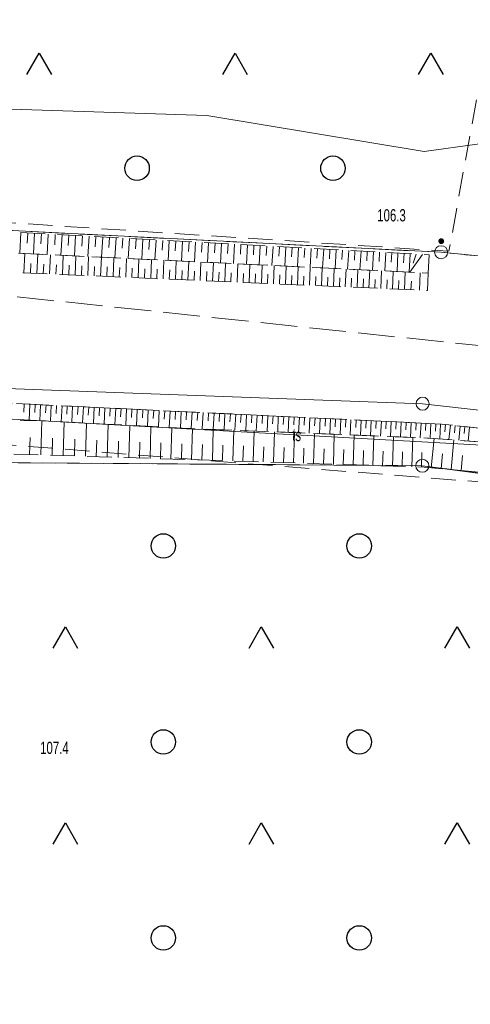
# Model space of a CAD drawing. Header units: inches. Extents: x 6497603 to 6502483, y 5925790 to 5934357.
# Tile 22 of 256: x 6499714 to 6499742, y 5926293 to 5926353. Entities that reach past the tile are written whole.
import ezdxf
from ezdxf.enums import TextEntityAlignment as Align

# ---------------------------------------------------------------- set-up
doc = ezdxf.new("R2010")
doc.units = ezdxf.units.IN
doc.header["$MEASUREMENT"] = 0
for name, pattern in [('1.5_0.75', [2.25, 1.5, -0.75]), ('2.25_0.75', [3, 2.25, -0.75]), ('219-1000', [0, 0]), ('egkk-1000', [3, 2.25, -0.75]), ('egug-1000', [1.5, 0.75, -0.75])]:
    doc.linetypes.add(name, pattern=pattern)
for name, color, linetype in [('000 Inne (niezydentyfikowane)', 7, 'Continuous'), ('202-punkt graniczny', 7, 'Continuous'), ('217-kontur klasyfikacyjny', 7, 'Continuous'), ('218-kontur użytku gruntowego', 7, 'Continuous'), ('219-działka ewidencyjna', 7, 'Continuous'), ('jezdnia', 7, 'Continuous'), ('pikieta naturalna', 7, 'Continuous'), ('pikieta naturalna-Atr2', 7, 'Continuous'), ('przewód telekomunikacyjny podziemny', 7, 'Continuous'), ('przewód telekomunikacyjny podziemny-Atr1', 7, 'Continuous'), ('skarpa nieumocniona', 7, 'Continuous'), ('teren zalesiony', 7, 'Continuous')]:
    doc.layers.add(name, color=color, linetype=linetype)
doc.styles.get("Standard").update_dxf_attribs({"font": 'arial.ttf'})

# ---------------------------------------------------------------- blocks, each defined once
blk = doc.blocks.new('202')
at = {"color": 0, "linetype": 'Continuous', "lineweight": 0}
blk.add_circle((0, 0), 0.4, dxfattribs=at)
blk = doc.blocks.new('PW01')
at = {"linetype": 'Continuous', "lineweight": 13}
h = blk.add_hatch(color=0, dxfattribs=at)
edge = h.paths.add_edge_path()
edge.add_arc((0, 0), 0.18, 0, 360)
blk = doc.blocks.new('OTZK3')
at = {"color": 0, "linetype": 'Continuous'}
for p, q in [((-0.75, -0.433), (0, 0.866)), ((0, 0.866), (0.75, -0.433))]:
    blk.add_line(p, q, dxfattribs=at)
blk = doc.blocks.new('OTZK1')
at = {"color": 0, "linetype": 'Continuous'}
blk.add_circle((0, 0), 0.75, dxfattribs=at)

msp = doc.modelspace()

# ---------------------------------------------------------------- linework, layer by layer
at = {"layer": '000 Inne (niezydentyfikowane)', "color": 7, "linetype": 'Continuous', "lineweight": 18, "flags": 128}
for points in [[(6499714.34, 5926339.93), (6499714.27, 5926338.66)], [(6499714.76, 5926339.9), (6499714.72, 5926339.27)], [(6499715.18, 5926339.88), (6499715.11, 5926338.62)], [(6499715.6, 5926339.86), (6499715.57, 5926339.23)], [(6499716.02, 5926339.83), (6499715.95, 5926338.58)], [(6499716.44, 5926339.81), (6499716.41, 5926339.18)], [(6499716.86, 5926339.79), (6499716.79, 5926338.54)], [(6499717.27, 5926339.77), (6499717.24, 5926339.14)], [(6499717.69, 5926339.74), (6499717.62, 5926338.5)], [(6499718.11, 5926339.72), (6499718.07, 5926339.1)], [(6499718.52, 5926339.7), (6499718.45, 5926338.46)], [(6499718.94, 5926339.67), (6499718.9, 5926339.06)], [(6499719.35, 5926339.65), (6499719.28, 5926338.42)], [(6499719.76, 5926339.63), (6499719.73, 5926339.01)], [(6499720.17, 5926339.61), (6499720.1, 5926338.38)], [(6499720.58, 5926339.58), (6499720.55, 5926338.97)], [(6499720.99, 5926339.56), (6499720.92, 5926338.34)], [(6499721.4, 5926339.54), (6499721.37, 5926338.93)], [(6499721.81, 5926339.52), (6499721.74, 5926338.3)], [(6499722.21, 5926339.5), (6499722.18, 5926338.89)], [(6499722.62, 5926339.47), (6499722.55, 5926338.26)], [(6499723.03, 5926339.45), (6499722.99, 5926338.85)], [(6499723.43, 5926339.43), (6499723.36, 5926338.22)], [(6499723.83, 5926339.41), (6499723.8, 5926338.8)], [(6499724.24, 5926339.39), (6499724.17, 5926338.18)], [(6499724.64, 5926339.36), (6499724.6, 5926338.76)], [(6499725.04, 5926339.34), (6499724.97, 5926338.14)], [(6499725.44, 5926339.32), (6499725.41, 5926338.72)], [(6499725.84, 5926339.3), (6499725.77, 5926338.1)], [(6499726.24, 5926339.28), (6499726.2, 5926338.68)], [(6499726.63, 5926339.25), (6499726.57, 5926338.06)], [(6499727.03, 5926339.23), (6499727, 5926338.64)], [(6499727.43, 5926339.21), (6499727.36, 5926338.03)], [(6499727.82, 5926339.19), (6499727.79, 5926338.6)], [(6499728.22, 5926339.17), (6499728.15, 5926337.99)], [(6499714.53, 5926337.46), (6499714.59, 5926338.64)], [(6499715.32, 5926337.43), (6499715.37, 5926338.61)], [(6499716.1, 5926337.39), (6499716.15, 5926338.57)], [(6499728.61, 5926339.15), (6499728.58, 5926338.56)], [(6499729, 5926339.12), (6499728.94, 5926337.95)], [(6499729.4, 5926339.1), (6499729.36, 5926338.52)], [(6499729.79, 5926339.08), (6499729.72, 5926337.91)], [(6499730.18, 5926339.06), (6499730.14, 5926338.48)], [(6499730.57, 5926339.04), (6499730.5, 5926337.87)], [(6499730.95, 5926339.02), (6499730.92, 5926338.44)], [(6499731.34, 5926339), (6499731.28, 5926337.84)], [(6499731.73, 5926338.98), (6499731.7, 5926338.4)], [(6499732.12, 5926338.95), (6499732.05, 5926337.8)], [(6499732.5, 5926338.93), (6499732.47, 5926338.36)], [(6499732.89, 5926338.91), (6499732.82, 5926337.76)], [(6499733.27, 5926338.89), (6499733.24, 5926338.32)], [(6499733.65, 5926338.87), (6499733.59, 5926337.73)], [(6499734.04, 5926338.85), (6499734, 5926338.28)], [(6499734.42, 5926338.83), (6499734.35, 5926337.69)], [(6499734.8, 5926338.81), (6499734.77, 5926338.24)], [(6499735.18, 5926338.79), (6499735.11, 5926337.65)], [(6499735.56, 5926338.77), (6499735.53, 5926338.2)], [(6499735.93, 5926338.75), (6499735.87, 5926337.61)], [(6499736.31, 5926338.73), (6499736.28, 5926338.16)], [(6499736.69, 5926338.71), (6499736.63, 5926337.58)], [(6499737.06, 5926338.68), (6499737.03, 5926338.12)], [(6499737.44, 5926338.66), (6499737.38, 5926337.54)], [(6499737.81, 5926338.64), (6499737.78, 5926338.08)], [(6499738.19, 5926338.62), (6499738.13, 5926337.51)], [(6499738.95, 5926338.58), (6499738.16, 5926337.5)], [(6499738.56, 5926338.6), (6499738.36, 5926338.05)], [(6499714.93, 5926337.44), (6499714.95, 5926338.03)], [(6499715.71, 5926337.41), (6499715.74, 5926338)], [(6499716.49, 5926337.38), (6499716.52, 5926337.96)], [(6499716.88, 5926337.36), (6499716.94, 5926338.53)], [(6499717.66, 5926337.32), (6499717.71, 5926338.49)], [(6499718.44, 5926337.29), (6499718.49, 5926338.45)], [(6499719.21, 5926337.26), (6499719.27, 5926338.42)], [(6499719.99, 5926337.22), (6499720.04, 5926338.38)], [(6499720.76, 5926337.19), (6499720.81, 5926338.34)], [(6499721.52, 5926337.16), (6499721.57, 5926338.31)], [(6499722.29, 5926337.12), (6499722.34, 5926338.27)], [(6499723.05, 5926337.09), (6499723.1, 5926338.23)], [(6499723.81, 5926337.06), (6499723.86, 5926338.2)], [(6499724.57, 5926337.02), (6499724.62, 5926338.16)], [(6499725.32, 5926336.99), (6499725.37, 5926338.12)], [(6499726.08, 5926336.96), (6499726.13, 5926338.09)], [(6499726.83, 5926336.92), (6499726.88, 5926338.05)], [(6499727.58, 5926336.89), (6499727.63, 5926338.01)], [(6499728.32, 5926336.86), (6499728.37, 5926337.98)], [(6499717.27, 5926337.34), (6499717.3, 5926337.93)], [(6499718.05, 5926337.31), (6499718.08, 5926337.89)], [(6499718.83, 5926337.27), (6499718.85, 5926337.85)], [(6499719.6, 5926337.24), (6499719.63, 5926337.82)], [(6499720.37, 5926337.21), (6499720.4, 5926337.78)], [(6499721.14, 5926337.17), (6499721.16, 5926337.75)], [(6499721.91, 5926337.14), (6499721.93, 5926337.71)], [(6499722.67, 5926337.11), (6499722.69, 5926337.68)], [(6499723.43, 5926337.07), (6499723.46, 5926337.64)], [(6499724.19, 5926337.04), (6499724.21, 5926337.61)], [(6499724.95, 5926337.01), (6499724.97, 5926337.57)], [(6499725.7, 5926336.97), (6499725.73, 5926337.54)], [(6499726.45, 5926336.94), (6499726.48, 5926337.5)], [(6499727.2, 5926336.91), (6499727.23, 5926337.47)], [(6499727.95, 5926336.87), (6499727.97, 5926337.43)], [(6499728.7, 5926336.84), (6499728.72, 5926337.4)], [(6499729.07, 5926336.83), (6499729.12, 5926337.94)], [(6499729.44, 5926336.81), (6499729.46, 5926337.37)], [(6499729.81, 5926336.79), (6499729.86, 5926337.91)], [(6499730.55, 5926336.76), (6499730.6, 5926337.87)], [(6499731.29, 5926336.73), (6499731.33, 5926337.83)], [(6499732.02, 5926336.7), (6499732.07, 5926337.8)], [(6499732.75, 5926336.66), (6499732.8, 5926337.76)], [(6499733.48, 5926336.63), (6499733.53, 5926337.73)], [(6499734.21, 5926336.6), (6499734.26, 5926337.69)], [(6499734.94, 5926336.57), (6499734.99, 5926337.66)], [(6499735.66, 5926336.54), (6499735.71, 5926337.62)], [(6499736.38, 5926336.51), (6499736.43, 5926337.59)], [(6499737.11, 5926336.47), (6499737.15, 5926337.55)], [(6499737.83, 5926336.44), (6499737.88, 5926337.52)], [(6499738.75, 5926336.4), (6499738.8, 5926337.47)], [(6499730.18, 5926336.78), (6499730.2, 5926337.33)], [(6499730.92, 5926336.74), (6499730.94, 5926337.3)], [(6499731.65, 5926336.71), (6499731.68, 5926337.26)], [(6499732.39, 5926336.68), (6499732.41, 5926337.23)], [(6499733.12, 5926336.65), (6499733.14, 5926337.2)], [(6499733.85, 5926336.62), (6499733.87, 5926337.16)], [(6499734.58, 5926336.58), (6499734.6, 5926337.13)], [(6499735.3, 5926336.55), (6499735.33, 5926337.1)], [(6499736.02, 5926336.52), (6499736.05, 5926337.06)], [(6499736.75, 5926336.49), (6499736.77, 5926337.03)], [(6499737.47, 5926336.46), (6499737.49, 5926337)], [(6499738.23, 5926336.42), (6499738.26, 5926336.96)], [(6499714.55, 5926329.43), (6499714.52, 5926328.93)], [(6499714.88, 5926329.42), (6499714.84, 5926328.42)], [(6499715.22, 5926329.4), (6499715.19, 5926328.9)], [(6499715.55, 5926329.38), (6499715.5, 5926328.4)], [(6499715.88, 5926329.37), (6499715.85, 5926328.88)], [(6499716.2, 5926329.35), (6499716.16, 5926328.37)], [(6499716.53, 5926329.34), (6499716.51, 5926328.85)], [(6499716.86, 5926329.32), (6499716.81, 5926328.34)], [(6499717.18, 5926329.3), (6499717.16, 5926328.81)], [(6499717.51, 5926329.29), (6499717.46, 5926328.31)], [(6499717.84, 5926329.27), (6499717.81, 5926328.78)], [(6499718.17, 5926329.26), (6499718.12, 5926328.27)], [(6499718.5, 5926329.24), (6499718.47, 5926328.75)], [(6499718.82, 5926329.23), (6499718.78, 5926328.24)], [(6499719.15, 5926329.21), (6499719.13, 5926328.71)], [(6499719.48, 5926329.19), (6499719.44, 5926328.2)], [(6499719.81, 5926329.18), (6499719.79, 5926328.68)], [(6499720.15, 5926329.16), (6499720.1, 5926328.17)], [(6499720.48, 5926329.15), (6499720.45, 5926328.65)], [(6499720.81, 5926329.13), (6499720.76, 5926328.13)], [(6499721.14, 5926329.11), (6499721.12, 5926328.61)], [(6499721.47, 5926329.1), (6499721.43, 5926328.1)], [(6499721.81, 5926329.08), (6499721.78, 5926328.58)], [(6499722.14, 5926329.07), (6499722.09, 5926328.06)], [(6499722.48, 5926329.05), (6499722.45, 5926328.55)], [(6499722.81, 5926329.03), (6499722.76, 5926328.03)], [(6499723.15, 5926329.02), (6499723.12, 5926328.51)], [(6499723.48, 5926329), (6499723.43, 5926327.99)], [(6499723.82, 5926328.98), (6499723.79, 5926328.48)], [(6499724.16, 5926328.97), (6499724.11, 5926327.96)], [(6499724.49, 5926328.95), (6499724.47, 5926328.45)], [(6499724.83, 5926328.94), (6499724.78, 5926327.93)], [(6499725.17, 5926328.92), (6499725.14, 5926328.42)], [(6499715.56, 5926326.31), (6499715.63, 5926328.4)], [(6499716.93, 5926326.27), (6499717, 5926328.33)], [(6499725.5, 5926328.9), (6499725.45, 5926327.9)], [(6499725.84, 5926328.89), (6499725.81, 5926328.39)], [(6499726.17, 5926328.87), (6499726.12, 5926327.87)], [(6499726.5, 5926328.86), (6499726.48, 5926328.36)], [(6499726.84, 5926328.84), (6499726.79, 5926327.85)], [(6499727.17, 5926328.82), (6499727.14, 5926328.33)], [(6499727.5, 5926328.81), (6499727.45, 5926327.82)], [(6499727.83, 5926328.79), (6499727.8, 5926328.3)], [(6499728.16, 5926328.78), (6499728.11, 5926327.79)], [(6499728.48, 5926328.76), (6499728.46, 5926328.27)], [(6499728.81, 5926328.74), (6499728.76, 5926327.77)], [(6499729.14, 5926328.73), (6499729.11, 5926328.24)], [(6499729.46, 5926328.71), (6499729.42, 5926327.74)], [(6499729.79, 5926328.7), (6499729.76, 5926328.21)], [(6499730.11, 5926328.68), (6499730.07, 5926327.71)], [(6499730.44, 5926328.67), (6499730.41, 5926328.18)], [(6499730.76, 5926328.65), (6499730.71, 5926327.69)], [(6499731.08, 5926328.64), (6499731.06, 5926328.15)], [(6499731.4, 5926328.62), (6499731.35, 5926327.66)], [(6499731.72, 5926328.6), (6499731.7, 5926328.13)], [(6499732.04, 5926328.59), (6499731.99, 5926327.64)], [(6499732.36, 5926328.57), (6499732.33, 5926328.1)], [(6499732.67, 5926328.56), (6499732.63, 5926327.61)], [(6499732.99, 5926328.54), (6499732.97, 5926328.07)], [(6499733.3, 5926328.53), (6499733.26, 5926327.58)], [(6499733.62, 5926328.51), (6499733.6, 5926328.04)], [(6499733.93, 5926328.5), (6499733.89, 5926327.56)], [(6499734.25, 5926328.48), (6499734.22, 5926328.01)], [(6499734.56, 5926328.47), (6499734.51, 5926327.53)], [(6499734.87, 5926328.45), (6499734.85, 5926327.99)], [(6499735.18, 5926328.44), (6499735.14, 5926327.51)], [(6499735.49, 5926328.42), (6499735.47, 5926327.96)], [(6499735.8, 5926328.41), (6499735.76, 5926327.48)], [(6499736.11, 5926328.39), (6499736.09, 5926327.93)], [(6499736.42, 5926328.38), (6499736.37, 5926327.46)], [(6499736.72, 5926328.36), (6499736.7, 5926327.9)], [(6499737.03, 5926328.35), (6499736.98, 5926327.43)], [(6499737.33, 5926328.33), (6499737.31, 5926327.88)], [(6499737.64, 5926328.32), (6499737.59, 5926327.41)], [(6499737.94, 5926328.3), (6499737.92, 5926327.85)], [(6499718.29, 5926326.23), (6499718.36, 5926328.26)], [(6499719.63, 5926326.18), (6499719.69, 5926328.19)], [(6499720.95, 5926326.14), (6499721.01, 5926328.12)], [(6499722.25, 5926326.1), (6499722.31, 5926328.05)], [(6499723.53, 5926326.06), (6499723.59, 5926327.98)], [(6499724.8, 5926326.02), (6499724.86, 5926327.92)], [(6499726.07, 5926325.98), (6499726.12, 5926327.87)], [(6499727.32, 5926325.94), (6499727.38, 5926327.82)], [(6499728.57, 5926325.9), (6499728.63, 5926327.77)], [(6499729.81, 5926325.86), (6499729.87, 5926327.72)], [(6499738.24, 5926328.29), (6499738.2, 5926327.38)], [(6499738.55, 5926328.28), (6499738.53, 5926327.82)], [(6499738.85, 5926328.26), (6499738.8, 5926327.36)], [(6499739.15, 5926328.25), (6499739.13, 5926327.8)], [(6499739.45, 5926328.23), (6499739.41, 5926327.33)], [(6499739.75, 5926328.22), (6499739.73, 5926327.76)], [(6499740.05, 5926328.2), (6499740.01, 5926327.29)], [(6499740.35, 5926328.17), (6499740.31, 5926327.72)], [(6499740.65, 5926328.14), (6499740.56, 5926327.25)], [(6499740.95, 5926328.11), (6499740.91, 5926327.67)], [(6499741.25, 5926328.08), (6499741.16, 5926327.21)], [(6499741.54, 5926328.05), (6499741.5, 5926327.62)], [(6499741.83, 5926328.02), (6499741.74, 5926327.16)], [(6499714.87, 5926326.33), (6499714.9, 5926327.37)], [(6499716.25, 5926326.29), (6499716.28, 5926327.33)], [(6499717.62, 5926326.25), (6499717.65, 5926327.27)], [(6499718.96, 5926326.2), (6499718.99, 5926327.21)], [(6499720.29, 5926326.16), (6499720.32, 5926327.16)], [(6499721.6, 5926326.12), (6499721.63, 5926327.1)], [(6499731.04, 5926325.82), (6499731.1, 5926327.67)], [(6499732.27, 5926325.78), (6499732.33, 5926327.62)], [(6499733.49, 5926325.75), (6499733.54, 5926327.57)], [(6499734.7, 5926325.71), (6499734.76, 5926327.52)], [(6499735.9, 5926325.67), (6499735.96, 5926327.48)], [(6499737.1, 5926325.63), (6499737.16, 5926327.43)], [(6499738.29, 5926325.59), (6499738.35, 5926327.38)], [(6499739.48, 5926325.53), (6499739.65, 5926327.31)], [(6499740.69, 5926325.42), (6499740.86, 5926327.23)], [(6499722.89, 5926326.08), (6499722.92, 5926327.05)], [(6499724.17, 5926326.04), (6499724.2, 5926326.99)], [(6499725.43, 5926326), (6499725.46, 5926326.95)], [(6499726.69, 5926325.96), (6499726.72, 5926326.9)], [(6499727.94, 5926325.92), (6499727.97, 5926326.86)], [(6499729.19, 5926325.88), (6499729.22, 5926326.81)], [(6499730.43, 5926325.84), (6499730.46, 5926326.77)], [(6499731.66, 5926325.8), (6499731.68, 5926326.73)], [(6499732.88, 5926325.76), (6499732.91, 5926326.68)], [(6499734.09, 5926325.73), (6499734.12, 5926326.64)], [(6499735.3, 5926325.69), (6499735.33, 5926326.59)], [(6499736.5, 5926325.65), (6499736.53, 5926326.55)], [(6499737.7, 5926325.61), (6499737.72, 5926326.51)], [(6499738.89, 5926325.57), (6499738.91, 5926326.46)], [(6499740.08, 5926325.47), (6499740.17, 5926326.37)], [(6499741.3, 5926325.36), (6499741.39, 5926326.27)]]:
    msp.add_lwpolyline(points, dxfattribs=at)
at = {"layer": '217-kontur klasyfikacyjny', "color": 3, "linetype": 'egkk-1000', "lineweight": 18, "flags": 128}
for points in [[(6499693.98, 5926341.05), (6499740.08, 5926338.72)], [(6499740.08, 5926338.72), (6499742.1, 5926338.52)], [(6499738.93, 5926325.65), (6499690.23, 5926326.01)], [(6499782.66, 5926319.84), (6499738.93, 5926325.65)]]:
    msp.add_lwpolyline(points, dxfattribs=at)
at = {"layer": '218-kontur użytku gruntowego', "color": 3, "linetype": 'egug-1000', "lineweight": 18, "flags": 128}
for points in [[(6499693.98, 5926341.05), (6499740.08, 5926338.72)], [(6499740.08, 5926338.72), (6499742.1, 5926338.52)], [(6499738.93, 5926325.65), (6499690.23, 5926326.01)], [(6499782.66, 5926319.84), (6499738.93, 5926325.65)]]:
    msp.add_lwpolyline(points, dxfattribs=at)
at = {"layer": '219-działka ewidencyjna', "color": 3, "linetype": '219-1000', "lineweight": 18, "flags": 128}
for points in [[(6499740.08, 5926338.72), (6499693.98, 5926341.05)], [(6499789.09, 5926333.86), (6499740.08, 5926338.72)], [(6499738.95, 5926329.45), (6499699.58, 5926330.88)], [(6499783.35, 5926324.48), (6499738.95, 5926329.45)], [(6499738.93, 5926325.65), (6499690.23, 5926326.01)], [(6499738.93, 5926325.65), (6499782.66, 5926319.84)]]:
    msp.add_lwpolyline(points, dxfattribs=at)
at = {"layer": 'jezdnia', "color": 7, "linetype": '2.25_0.75', "lineweight": 18, "flags": 128}
msp.add_lwpolyline([(6500445.77, 5926225.13), (6500477.28, 5926219.98), (6500500.52, 5926216.32), (6500551.85, 5926208.28), (6500590.76, 5926201.99), (6500629.65, 5926195.92), (6500668.62, 5926189.73), (6500708.43, 5926183.37), (6500748.42, 5926176.93), (6500779.68, 5926172.04), (6500819.2, 5926165.9), (6500859.43, 5926159.56), (6500898.4, 5926153.26), (6500937.28, 5926147.22), (6500936.91, 5926144.94), (6500936.26, 5926142.38), (6500897.62, 5926148.36), (6500858.2, 5926154.58), (6500818.25, 5926160.88), (6500778.79, 5926167.14), (6500747.81, 5926171.88), (6500707.71, 5926178.38), (6500668.22, 5926184.67), (6500628.62, 5926190.86), (6500589.86, 5926197), (6500551.33, 5926203.18), (6500445.13, 5926220.13), (6500405, 5926226.56), (6500364.89, 5926233), (6500326.44, 5926239.09), (6500287.44, 5926245.14), (6500247.8, 5926251.49), (6500208.32, 5926257.73), (6500171.1, 5926263.74), (6500133.18, 5926269.89), (6500094.21, 5926275.92), (6500053.11, 5926282.47), (6499999.01, 5926290.88), (6499959.84, 5926296.95), (6499921.11, 5926303.13), (6499882.03, 5926309.23), (6499843.48, 5926315.33), (6499804.98, 5926321.39), (6499763.92, 5926325.7), (6499740.11, 5926328.2), (6499708.97, 5926329.7), (6499669.77, 5926331.59), (6499612.14, 5926332.17), (6499590.65, 5926333.3), (6499565.53, 5926335.73), (6499506.81, 5926343.39), (6499422.29, 5926354.7), (6499419.43, 5926354.99), (6499334.27, 5926366.31), (6499289.53, 5926369.55), (6499273.23, 5926369.35), (6499273.01, 5926371.91), (6499272.96, 5926374.41), (6499289.57, 5926374.85), (6499335.06, 5926371.26), (6499420.23, 5926359.86), (6499423.5, 5926359.5), (6499507.59, 5926348.2), (6499566.32, 5926340.5), (6499590.89, 5926338.22), (6499612.24, 5926337), (6499643.43, 5926336.46), (6499669.89, 5926336.53), (6499710.9, 5926336.33), (6499806.11, 5926326.28), (6499844.16, 5926320.23), (6499882.83, 5926314.04), (6499921.69, 5926307.83), (6499960.72, 5926301.83), (6499999.64, 5926295.76), (6500053.85, 5926287.25), (6500095.27, 5926280.64), (6500134.03, 5926274.62), (6500208.98, 5926262.68), (6500248.83, 5926256.34), (6500288.29, 5926250.03), (6500327.08, 5926244.06), (6500365.91, 5926238.01), (6500405.9, 5926231.52)], close=True, dxfattribs=at)
at = {"layer": 'przewód telekomunikacyjny podziemny', "color": 30, "linetype": 'Continuous', "lineweight": 18, "flags": 128}
for points in [[(6499615.22, 5926346.95), (6499667.89, 5926350.04), (6499708.07, 5926347.66), (6499725.73, 5926347.09), (6499739.04, 5926344.9), (6499745.53, 5926345.78), (6499749.91, 5926348.41), (6499758.66, 5926349.37), (6499813.25, 5926342.31), (6499870.81, 5926334.18), (6499919.76, 5926327.02), (6499979.55, 5926317.86), (6500021.7, 5926311.01), (6500073.28, 5926303.12), (6500141.69, 5926292.89)], [(6500132.02, 5926265.99), (6500121.1, 5926267.64), (6500094.18, 5926271.84), (6500067.49, 5926275.66), (6500005.99, 5926286.06), (6499968.2, 5926291.94), (6499922.84, 5926298.58), (6499883.49, 5926304.83), (6499830.9, 5926313.27), (6499820.11, 5926314.75), (6499782.26, 5926320.61), (6499752.54, 5926326.35), (6499711.95, 5926328.61), (6499656.27, 5926327.78), (6499636.08, 5926329.12)]]:
    msp.add_lwpolyline(points, dxfattribs=at)
at = {"layer": 'skarpa nieumocniona', "color": 7, "linetype": '1.5_0.75', "lineweight": 18, "flags": 128}
for points in [[(6499574.9, 5926342.75), (6499589.82, 5926341.91), (6499599.73, 5926341.39), (6499633.47, 5926341.13), (6499644.19, 5926341.02), (6499681.31, 5926341.06), (6499694.29, 5926341.02), (6499739.35, 5926338.56), (6499739.28, 5926337.45), (6499713.63, 5926338.69), (6499708.62, 5926338.92), (6499685.01, 5926338.72), (6499658.97, 5926338.55), (6499623.76, 5926339.13), (6499601.42, 5926339.68), (6499589.82, 5926340.4), (6499574.78, 5926341.57)], [(6499574.9, 5926342.75), (6499589.82, 5926341.91), (6499599.73, 5926341.39), (6499633.47, 5926341.13), (6499644.19, 5926341.02), (6499681.31, 5926341.06), (6499694.29, 5926341.02), (6499739.35, 5926338.56), (6499739.28, 5926337.45), (6499713.63, 5926338.69), (6499708.62, 5926338.92), (6499685.01, 5926338.72), (6499658.97, 5926338.55), (6499623.76, 5926339.13), (6499601.42, 5926339.68), (6499589.82, 5926340.4), (6499574.78, 5926341.57)], [(6499574.78, 5926341.57), (6499589.82, 5926340.4), (6499601.42, 5926339.68), (6499623.76, 5926339.13), (6499658.97, 5926338.55), (6499685.01, 5926338.72), (6499708.62, 5926338.92), (6499713.63, 5926338.69), (6499739.28, 5926337.45), (6499739.25, 5926336.38), (6499708.62, 5926337.72), (6499671.56, 5926337.59), (6499630.28, 5926337.75), (6499599.87, 5926338.02), (6499594.95, 5926338.57), (6499574.77, 5926340.44)], [(6499574.78, 5926341.57), (6499589.82, 5926340.4), (6499601.42, 5926339.68), (6499623.76, 5926339.13), (6499658.97, 5926338.55), (6499685.01, 5926338.72), (6499708.62, 5926338.92), (6499713.63, 5926338.69), (6499739.28, 5926337.45), (6499739.25, 5926336.38), (6499708.62, 5926337.72), (6499671.56, 5926337.59), (6499630.28, 5926337.75), (6499599.87, 5926338.02), (6499594.95, 5926338.57), (6499574.77, 5926340.44)], [(6499653.81, 5926330.09), (6499704.52, 5926329.78), (6499708.97, 5926329.7), (6499740.11, 5926328.2), (6499763.92, 5926325.7), (6499780.62, 5926323.38), (6499780.66, 5926322.24), (6499755.69, 5926325.73), (6499747.1, 5926326.78), (6499739.3, 5926327.34), (6499724.22, 5926327.95), (6499715.85, 5926328.39), (6499707.17, 5926328.61), (6499680.8, 5926328.65), (6499653.78, 5926328.74)], [(6499653.81, 5926330.09), (6499704.52, 5926329.78), (6499708.97, 5926329.7), (6499740.11, 5926328.2), (6499763.92, 5926325.7), (6499780.62, 5926323.38), (6499780.66, 5926322.24), (6499755.69, 5926325.73), (6499747.1, 5926326.78), (6499739.3, 5926327.34), (6499724.22, 5926327.95), (6499715.85, 5926328.39), (6499707.17, 5926328.61), (6499680.8, 5926328.65), (6499653.78, 5926328.74)], [(6499653.78, 5926328.74), (6499680.8, 5926328.65), (6499707.17, 5926328.61), (6499715.85, 5926328.39), (6499724.22, 5926327.95), (6499739.3, 5926327.34), (6499747.1, 5926326.78), (6499755.69, 5926325.73), (6499780.66, 5926322.24), (6499780.47, 5926321.29), (6499754.87, 5926324.09), (6499739.04, 5926325.57), (6499712.79, 5926326.4), (6499691.12, 5926326.69), (6499653.83, 5926327.1)], [(6499653.78, 5926328.74), (6499680.8, 5926328.65), (6499707.17, 5926328.61), (6499715.85, 5926328.39), (6499724.22, 5926327.95), (6499739.3, 5926327.34), (6499747.1, 5926326.78), (6499755.69, 5926325.73), (6499780.66, 5926322.24), (6499780.47, 5926321.29), (6499754.87, 5926324.09), (6499739.04, 5926325.57), (6499712.79, 5926326.4), (6499691.12, 5926326.69), (6499653.83, 5926327.1)]]:
    msp.add_lwpolyline(points, close=True, dxfattribs=at)
at = {"layer": 'teren zalesiony', "color": 7, "linetype": '1.5_0.75', "lineweight": 18, "flags": 128}
for points in [[(6499759.14, 5926454.71), (6499753.09, 5926412.61), (6499747.98, 5926379.58), (6499740.56, 5926338.78), (6499711.31, 5926340.68), (6499669.47, 5926341.7), (6499612.6, 5926341.77), (6499591.1, 5926342.13), (6499567.82, 5926345.1), (6499421.4, 5926365.55), (6499338.37, 5926377.12), (6499344.2, 5926387.11), (6499361.38, 5926410.34)], [(6499771.49, 5926322.37), (6499780.06, 5926313.82), (6499774.57, 5926274.89), (6499754.81, 5926171.65), (6499453.95, 5926310.54), (6499442.1, 5926317.03), (6499411.98, 5926334.53), (6499420.16, 5926350.56), (6499565.17, 5926330.92), (6499589.85, 5926328.18), (6499611.54, 5926327.49), (6499644.86, 5926326.32), (6499638.1, 5926289.06), (6499643.58, 5926288.42), (6499649.96, 5926326.14), (6499668.86, 5926325.48), (6499710.7, 5926327.16)]]:
    msp.add_lwpolyline(points, close=True, dxfattribs=at)

# ---------------------------------------------------------------- block references
at = {"layer": '202-punkt graniczny', "color": 7, "linetype": 'Continuous', "lineweight": 18}
for p in [(6499740.08, 5926338.72), (6499738.95, 5926329.45), (6499738.93, 5926325.65)]:
    msp.add_blockref('202', p, dxfattribs=at)
at = {"layer": 'pikieta naturalna', "color": 7, "linetype": 'Continuous', "lineweight": 13}
msp.add_blockref('PW01', (6499740.09, 5926339.4), dxfattribs=at)
at = {"layer": 'teren zalesiony', "color": 7, "linetype": 'Continuous', "lineweight": 18}
for name, p in [('OTZK3', (6499715.456, 5926350.046)), ('OTZK3', (6499727.456, 5926350.046)), ('OTZK3', (6499739.456, 5926350.046)), ('OTZK1', (6499721.456, 5926343.866)), ('OTZK1', (6499733.456, 5926343.866)), ('OTZK1', (6499723.066, 5926320.736)), ('OTZK1', (6499735.066, 5926320.736)), ('OTZK3', (6499717.066, 5926314.916)), ('OTZK3', (6499729.066, 5926314.916)), ('OTZK3', (6499741.066, 5926314.916)), ('OTZK1', (6499723.066, 5926308.736)), ('OTZK1', (6499735.066, 5926308.736)), ('OTZK3', (6499717.066, 5926302.916)), ('OTZK3', (6499729.066, 5926302.916)), ('OTZK3', (6499741.066, 5926302.916)), ('OTZK1', (6499723.066, 5926296.736)), ('OTZK1', (6499735.066, 5926296.736))]:
    msp.add_blockref(name, p, dxfattribs=at)

# ---------------------------------------------------------------- texts
at = {"layer": 'pikieta naturalna-Atr2', "color": 7, "width": 0.667}
for s, p in [('106.3', (6499736.17, 5926340.61)), ('107.4', (6499715.52, 5926308))]:
    msp.add_text(s, height=0.75, dxfattribs=at).set_placement(p)
at = {"layer": 'przewód telekomunikacyjny podziemny-Atr1', "color": 30, "width": 0.667}
msp.add_text('ts', height=0.75, rotation=356.813, dxfattribs=at).set_placement((6499730.97, 5926327.55), align=Align.MIDDLE_LEFT)

doc.saveas('drawing.dxf')
